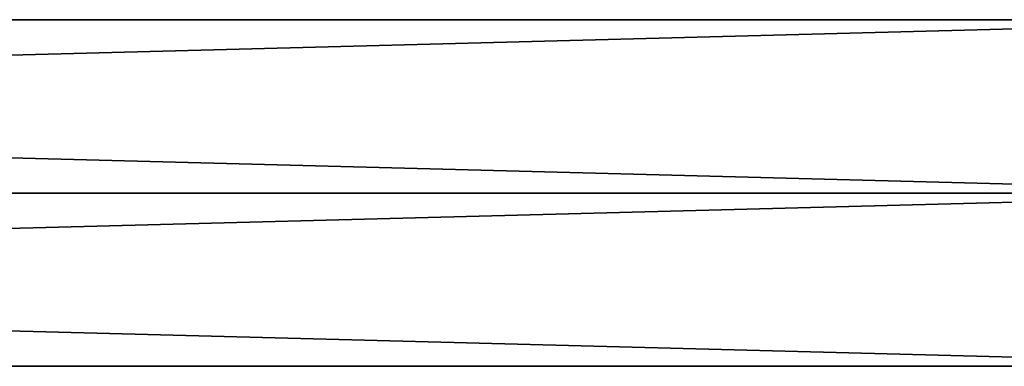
# Model space of a CAD drawing. Extents: x -250 to 250, y -968 to 894.
# Tile 255 of 256: x 125 to 188, y 847 to 869. Entities that reach past the tile are written whole.
import ezdxf

# ---------------------------------------------------------------- set-up
doc = ezdxf.new("R2010")
doc.units = 0
doc.header["$LTSCALE"] = 3.583593
doc.layers.add('13', color=7, linetype='CONTINUOUS')
doc.layers.add('14', color=7, linetype='CONTINUOUS')

msp = doc.modelspace()

# ---------------------------------------------------------------- linework, layer by layer
at = {"layer": '13', "color": 7, "linetype": 'CONTINUOUS'}
for points in [[(210, 847, 0), (210, 858, 11), (-210, 847, 0), (210, 847, 0)], [(-210, 858, -11), (210, 847, 0), (-210, 847, 0), (-210, 858, -11)], [(210, 858, 11), (-210, 858, 11), (-210, 847, 0), (210, 858, 11)], [(210, 858, -11), (210, 847, 0), (-210, 858, -11), (210, 858, -11)]]:
    msp.add_3dface(points, dxfattribs=at)
at = {"layer": '14', "color": 7, "linetype": 'CONTINUOUS'}
for points in [[(210, 869, 0), (-210, 869, 0), (-210, 858, 11), (210, 869, 0)], [(210, 858, 11), (210, 869, 0), (-210, 858, 11), (210, 858, 11)], [(210, 858, -11), (-210, 858, -11), (-210, 869, 0), (210, 858, -11)], [(210, 869, 0), (210, 858, -11), (-210, 869, 0), (210, 869, 0)]]:
    msp.add_3dface(points, dxfattribs=at)

doc.saveas('drawing.dxf')
